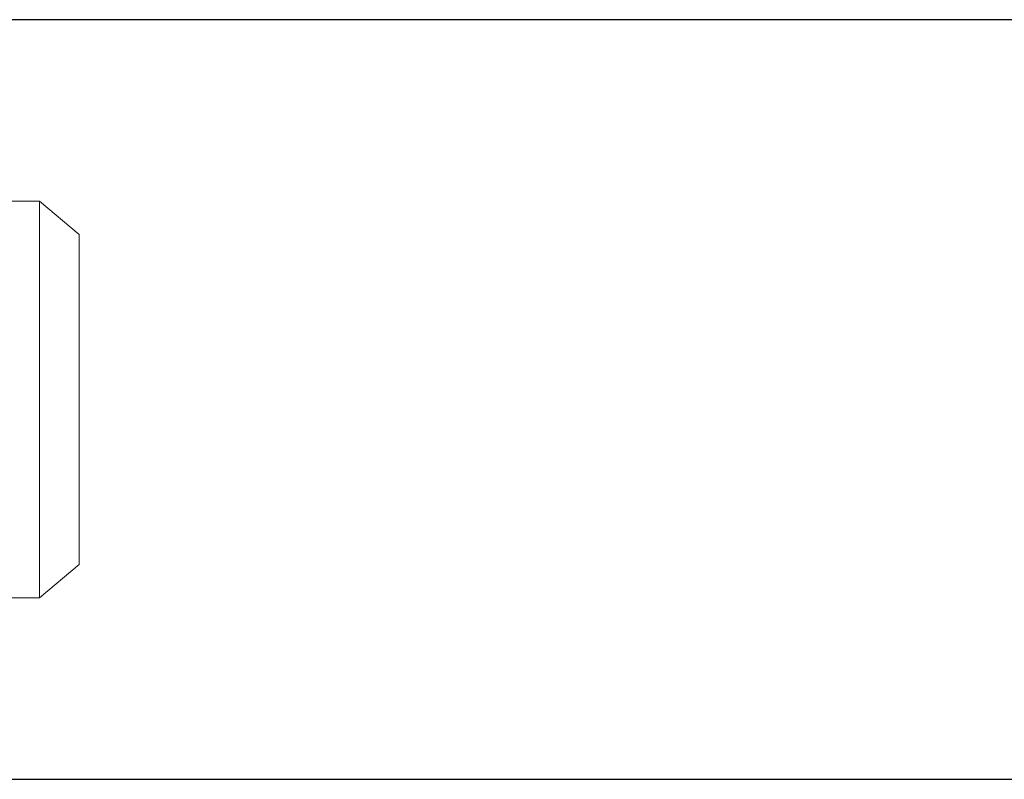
# Model space of a CAD drawing. Header units: millimetres. Extents: x -374129 to 1163271, y -112652 to 695637.
# Tile 79 of 256: x 29444 to 30092, y -32739 to -32239. Entities that reach past the tile are written whole.
import ezdxf

# ---------------------------------------------------------------- set-up
doc = ezdxf.new("R2010")
doc.units = ezdxf.units.MM
doc.layers.add('KRT_technologia', color=30, linetype='Continuous')

# ---------------------------------------------------------------- blocks, each defined once
blk = doc.blocks.new('sys napowietrzania')
at = {"layer": 'KRT_technologia', "linetype": 'ByBlock', "lineweight": -2}
for p, q in [((35297.62, -151.76, 904.27), (29842.62, -151.76, 904.27)), ((29842.62, -651.76, 904.27), (35297.62, -651.76, 904.27))]:
    blk.add_line(p, q, dxfattribs=at)
at = {"layer": 'KRT_technologia', "lineweight": 13}
for p, q in [((30189.65, -271.26, -3070), (30477.3, -271.26, -3070)), ((30477.3, -271.26, -3070), (30477.3, -532.26, -3070)), ((30503.4, -293.16, -3070), (30477.3, -271.26, -3070)), ((30503.4, -293.16, -3070), (30503.4, -510.36, -3070)), ((30503.4, -510.36, -3070), (30477.3, -532.26, -3070)), ((30189.65, -532.26, -3070), (30477.3, -532.26, -3070))]:
    blk.add_line(p, q, dxfattribs=at)

msp = doc.modelspace()

# ---------------------------------------------------------------- block references
msp.add_blockref('sys napowietrzania', (-1019.98, -32087.66, 3070))

doc.saveas('drawing.dxf')
